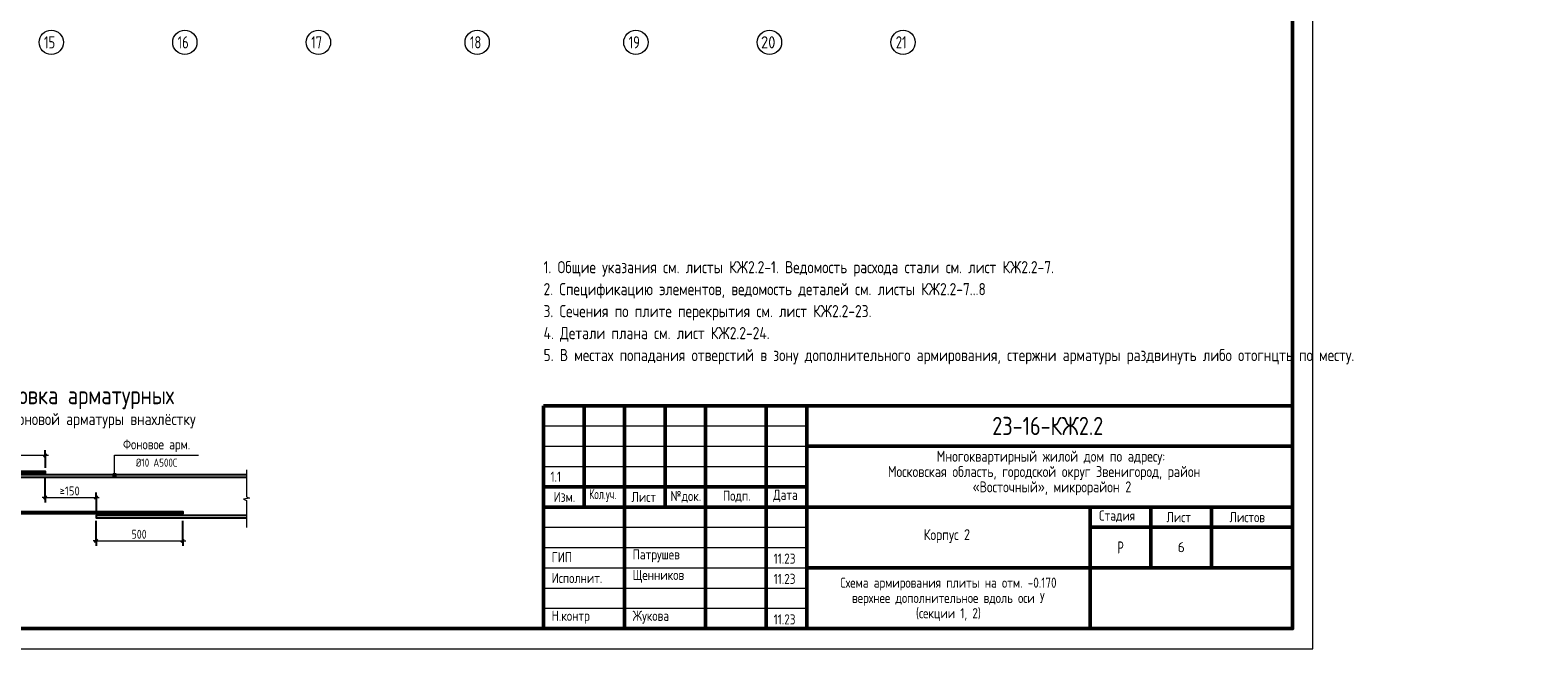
# Model space of a CAD drawing. Header units: millimetres. Extents: x 0 to 64958, y 0 to 42000.
# Tile 16 of 31: x 27719 to 64958, y 0 to 15270. Entities that reach past the tile are written whole.
import ezdxf

# ---------------------------------------------------------------- set-up
doc = ezdxf.new("R2010")
doc.units = ezdxf.units.MM
doc.linetypes.add('______5', pattern=[1100, 800, -100, 100, -100])
for name, color, linetype, lineweight in [('Standard', 7, 'Continuous', 25), ('Оси', 40, '______5', 18), ('Примечания', 7, 'Continuous', 25)]:
    doc.layers.add(name, color=color, linetype=linetype, lineweight=lineweight)
doc.styles.add('GOST 2.304-81', font='txt')
doc.styles.add('ISOCPEUR', font='txt')

msp = doc.modelspace()

# ---------------------------------------------------------------- hatches: boundary and pattern name
at = {"layer": 'Примечания', "linetype": 'Continuous', "lineweight": 13, "transparency": 33554687}
for points in [[(29757, 4294), (29847, 4294), (29840, 4316)], [(29757, 4294), (29840, 4316), (29763, 4316)], [(29763, 4271), (29847, 4294), (29757, 4294)], [(29763, 4316), (29840, 4316), (29824, 4333)], [(29763, 4316), (29824, 4333), (29779, 4333)], [(29763, 4271), (29840, 4271), (29847, 4294)], [(29779, 4255), (29840, 4271), (29763, 4271)], [(29779, 4333), (29824, 4333), (29802, 4339)], [(29779, 4255), (29824, 4255), (29840, 4271)], [(29824, 4255), (29779, 4255), (29802, 4249)]]:
    msp.add_hatch(color=7, dxfattribs=at).paths.add_polyline_path(points)

# ---------------------------------------------------------------- linework, layer by layer
at = {"layer": 'Standard', "color": 7, "linetype": 'Continuous', "lineweight": 50, "transparency": 33554687}
for p, q in [((40400, 500), (40400, 6000)), ((40400, 6000), (58900, 6000)), ((41400, 3500), (41400, 6000)), ((42400, 500), (42400, 6000)), ((43400, 3500), (43400, 6000)), ((44400, 500), (44400, 6000)), ((45900, 500), (45900, 6000)), ((46900, 500), (46900, 6000)), ((46900, 5000), (58900, 5000)), ((40400, 4000), (46900, 4000)), ((40400, 4000), (46900, 4000)), ((40400, 3500), (46900, 3500)), ((40400, 3500), (46900, 3500)), ((46900, 3500), (58900, 3500)), ((53900, 2000), (53900, 3500)), ((55400, 2000), (55400, 3500)), ((56900, 2000), (56900, 3500)), ((53900, 3000), (58900, 3000)), ((46900, 2000), (58900, 2000)), ((53900, 500), (53900, 2000)), ((53900, 500), (53900, 2000))]:
    msp.add_line(p, q, dxfattribs=at)
at = {"layer": 'Standard', "color": 7, "linetype": 'Continuous', "lineweight": 25, "transparency": 33554687}
for p, q in [((58900, 500), (58900, 6000)), ((40400, 500), (58900, 500)), ((40400, 500), (58900, 500)), ((40400, 500), (58900, 500))]:
    msp.add_line(p, q, dxfattribs=at)
at = {"layer": 'Standard', "color": 7, "linetype": 'Continuous', "lineweight": 13, "transparency": 33554687}
for p, q in [((40400, 5500), (46900, 5500)), ((40400, 5000), (46900, 5000)), ((40400, 4500), (46900, 4500)), ((40400, 3000), (46900, 3000)), ((40400, 2500), (46900, 2500)), ((40400, 2500), (46900, 2500)), ((40400, 2000), (46900, 2000)), ((40400, 2000), (46900, 2000)), ((40400, 1500), (46900, 1500)), ((40400, 1000), (46900, 1000))]:
    msp.add_line(p, q, dxfattribs=at)
msp.add_lwpolyline([(0, 0), (59400, 0), (59400, 42000), (0, 42000), (0, 0)], close=True, dxfattribs=at)
at = {"layer": 'Standard', "color": 7, "linetype": 'Continuous', "lineweight": 50, "transparency": 33554687}
msp.add_lwpolyline([(2000, 41500), (58900, 41500), (58900, 500), (2000, 500), (2000, 41500)], close=True, dxfattribs=at)
at = {"layer": 'Оси', "color": 7, "linetype": 'Continuous', "lineweight": 13, "transparency": 33554687}
for centre in [(28240, 14970), (31540, 14970), (34840, 14970), (38760, 14970), (42680, 14970), (45980, 14970), (49280, 14970)]:
    msp.add_circle(centre, 300, dxfattribs=at)
at = {"layer": 'Примечания', "color": 253, "linetype": 'Continuous', "lineweight": -3, "true_color": 0xa0a0a0, "transparency": 33554687}
for p, q in [((28094, 4780), (28094, 4905)), ((28094, 4780), (28094, 4655)), ((28094, 4780), (28094, 4464)), ((28094, 3737), (28094, 4254)), ((28094, 3737), (28094, 3862)), ((28094, 3737), (28094, 3612)), ((29349, 3737), (29349, 3862)), ((29349, 3737), (29349, 3612)), ((29349, 3737), (29349, 3369)), ((29349, 2668), (29349, 3159)), ((31489, 2668), (31489, 3159)), ((29349, 2668), (29349, 2793)), ((29349, 2668), (29349, 2543)), ((31489, 2668), (31489, 2793)), ((31489, 2668), (31489, 2543))]:
    msp.add_line(p, q, dxfattribs=at)
at = {"layer": 'Примечания', "color": 7, "linetype": 'Continuous', "lineweight": 13, "transparency": 33554687}
for p, q in [((26064, 4780), (28094, 4780)), ((28094, 4780), (28169, 4780)), ((29757, 4294), (29757, 4294)), ((29802, 4339), (29802, 4339)), ((29802, 4249), (29802, 4249)), ((29847, 4294), (29847, 4294)), ((33060, 4421), (33060, 3751)), ((28094, 3737), (28019, 3737)), ((28094, 3737), (29349, 3737)), ((29349, 3737), (29424, 3737)), ((33060, 3751), (33135, 3722)), ((33135, 3722), (32985, 3693)), ((32985, 3693), (33060, 3665)), ((33060, 3665), (33060, 2994)), ((33060, 2994), (33060, 2994)), ((29349, 2668), (29274, 2668)), ((29349, 2668), (31489, 2668)), ((31489, 2668), (31564, 2668))]:
    msp.add_line(p, q, dxfattribs=at)
at = {"layer": 'Примечания', "color": 7, "linetype": 'Continuous', "lineweight": 25, "transparency": 33554687}
for p, q in [((28057, 4742), (28132, 4817)), ((28057, 3699), (28132, 3774)), ((29312, 3699), (29387, 3774)), ((29312, 2630), (29387, 2705)), ((31452, 2630), (31527, 2705))]:
    msp.add_line(p, q, dxfattribs=at)
at = {"layer": 'Примечания', "color": 7, "linetype": 'Continuous', "lineweight": 13, "transparency": 33554687}
msp.add_lwpolyline([(29802, 4294), (29802, 4780), (31879, 4780)], dxfattribs=at)
at = {"layer": 'Примечания', "color": 7, "linetype": 'Continuous', "lineweight": 25, "transparency": 33554687}
for points in [[(24683, 4389), (28094, 4389), (28094, 4329), (24683, 4329)], [(33060, 4294), (26064, 4294), (26064, 4234), (33060, 4234)], [(24683, 3389), (31489, 3389), (31489, 3329), (24683, 3329)], [(33060, 3294), (29349, 3294), (29349, 3234), (33060, 3234)]]:
    msp.add_lwpolyline(points, dxfattribs=at)
at = {"layer": 'Примечания', "color": 7, "linetype": 'Continuous', "lineweight": 13, "transparency": 33554687}
msp.add_circle((29802, 4294), 45, dxfattribs=at)

# ---------------------------------------------------------------- texts
at = {"layer": 'Standard', "color": 7, "linetype": 'Continuous', "lineweight": 25, "transparency": 33554687}
for s, insert, char_height, width, attachment_point, style in [('\\W0.75;21', (49100, 14820), 300, 472.27, 7, 'ISOCPEUR'), ('Многоквартирный\\~жилой\\~дом\\~по\\~адресу:\\~', (50110, 4545), 270, 5717.07, 7, 'GOST 2.304-81'), ('Московская\\~область,\\~городской\\~округ\\~Звенигород,\\~район\\~', (48904, 4167), 270, 8136.21, 7, 'GOST 2.304-81'), ('\\A1;{\\fGOST 2.304-81|i0|b0;\\H250.000000;\\W1.000000;\\C7;1.1}\\P', (40702, 4375), 250, 395.83, 2, 'GOST 2.304-81'), ('«Восточный»,\\~микрорайон\\~2', (50997, 3789), 270, 3952.82, 7, 'GOST 2.304-81'), ('Изм.', (40648, 3625), 250, 631.15, 7, 'GOST 2.304-81'), ('\\W0.83;Кол.уч.', (41527, 3625), 250, 799.96, 7, 'GOST 2.304-81'), ('Лист', (42571, 3625), 250, 782.23, 7, 'GOST 2.304-81'), ('№док.', (43535, 3607), 250, 853.39, 7, 'GOST 2.304-81'), ('Подп.', (44831, 3614), 250, 764.53, 7, 'GOST 2.304-81'), ('Дата', (46073, 3625), 250, 782.22, 7, 'GOST 2.304-81'), ('Стадия', (54121, 3125), 250, 1031.11, 7, 'GOST 2.304-81'), ('Лист', (55784, 3125), 250, 782.22, 7, 'GOST 2.304-81'), ('Листов', (57343, 3125), 250, 1066.5, 7, 'GOST 2.304-81'), ('Корпус\\~2', (49788, 2610), 270, 1362.87, 7, 'GOST 2.304-81'), ('\\W0.77;Р', (54577, 2350), 300, 262.92, 7, 'GOST 2.304-81'), ('ГИП', (40600, 2137), 250, 586.8, 7, 'GOST 2.304-81'), ('Патрушев', (42600, 2137), 250, 1386.36, 7, 'GOST 2.304-81'), ('11.23', (46083, 2101), 250, 693.37, 7, 'GOST 2.304-81'), ('Исполнит.', (40600, 1622), 250, 1386.36, 7, 'GOST 2.304-81'), ('Щенников', (42600, 1631), 250, 1333.08, 7, 'GOST 2.304-81'), ('11.23', (46083, 1601), 250, 693.37, 7, 'GOST 2.304-81'), ('Н.контр', (40600, 622), 250, 1102.08, 7, 'GOST 2.304-81'), ('Жукова', (42600, 622), 250, 1031.11, 7, 'GOST 2.304-81'), ('11.23', (46083, 601), 250, 693.37, 7, 'GOST 2.304-81')]:
    msp.add_mtext(s, dxfattribs=dict(at, insert=insert, char_height=char_height, width=width, attachment_point=attachment_point, style=style))
at = {"layer": 'Standard', "color": 7, "linetype": 'Continuous', "lineweight": 13, "transparency": 33554687, "insert": (40400, 9570), "char_height": 300, "width": 24680.25, "attachment_point": 1, "line_spacing_factor": 1.084337}
msp.add_mtext('\\A1;{\\fGOST 2.304-81|i0|b0;\\H300.000000;\\W1.000000;\\C7;1. Общие указания см. листы КЖ2.2-1. Ведомость расхода стали см. лист КЖ2.2-7.}\\P{\\fGOST 2.304-81|i0|b0;\\H300.000000;\\W1.000000;\\C7;2. Спецификацию элементов, ведомость деталей см. листы КЖ2.2-7...8}\\P{\\fGOST 2.304-81|i0|b0;\\H300.000000;\\W1.000000;\\C7;3. Сечения по плите перекрытия см. лист КЖ2.2-23.}\\P{\\fGOST 2.304-81|i0|b0;\\H300.000000;\\W1.000000;\\C7;4. Детали плана см. лист КЖ2.2-24.}\\P{\\fGOST 2.304-81|i0|b0;\\H300.000000;\\W1.000000;\\C7;5. В местах попадания отверстий в зону дополнительного армирования, стержни арматуры раздвинуть либо отогнцть по месту.}\\P', dxfattribs=at)
at = {"layer": 'Standard', "color": 7, "linetype": 'Continuous', "lineweight": 50, "transparency": 33554687, "insert": (51483, 5275), "char_height": 450, "width": 3070.53, "attachment_point": 7, "style": 'GOST 2.304-81'}
msp.add_mtext('23-16-КЖ2.2', dxfattribs=at)
at = {"layer": 'Standard', "color": 7, "linetype": 'Continuous', "lineweight": 13, "transparency": 33554687, "insert": (56150, 2510), "char_height": 250, "width": 272.22, "attachment_point": 5, "style": 'ISOCPEUR'}
msp.add_mtext('\\A1;{\\fISOCPEUR|i0|b0;\\H250.000000;\\W1.000000;\\C7;6}\\P', dxfattribs=at)
at = {"layer": 'Standard', "color": 7, "linetype": 'Continuous', "lineweight": 25, "transparency": 33554687, "insert": (50400, 1758), "char_height": 250, "width": 6391.88, "attachment_point": 2, "line_spacing_factor": 0.903614}
msp.add_mtext('\\A1;{\\fGOST 2.304-81|i0|b0;\\H250.000000;\\W1.000000;\\C7;Схема армирования плиты на отм. -0.170}\\P{\\fGOST 2.304-81|i0|b0;\\H250.000000;\\W1.000000;\\C7;верхнее дополнительное вдоль оси У}\\P{\\fGOST 2.304-81|i0|b0;\\H250.000000;\\W1.000000;\\C7;(секции 1, 2)}\\P', dxfattribs=at)
at = {"layer": 'Оси', "color": 7, "linetype": 'Continuous', "lineweight": 25, "transparency": 33554687, "char_height": 300, "attachment_point": 7, "style": 'ISOCPEUR'}
for s, insert, width in [('\\W0.75;15', (28060, 14820), 472.28), ('\\W0.75;16', (31360, 14820), 472.28), ('\\W0.75;17', (34660, 14820), 472.28), ('\\W0.75;18', (38580, 14820), 472.29), ('\\W0.75;19', (42500, 14820), 472.27), ('\\W0.87;20', (45770, 14820), 550.8)]:
    msp.add_mtext(s, dxfattribs=dict(at, insert=insert, width=width))
at = {"layer": 'Примечания', "color": 7, "linetype": 'Continuous', "lineweight": 50, "transparency": 33554687, "attachment_point": 7, "style": 'GOST 2.304-81'}
for s, insert, char_height, width in [('Стыковка\\~арматурных', (26336, 5915), 450, 5309.46), ('стержней\\~фоновой\\~арматуры\\~внахлёстку', (25673, 5440), 300, 6502.98)]:
    msp.add_mtext(s, dxfattribs=dict(at, insert=insert, char_height=char_height, width=width))
at = {"layer": 'Примечания', "color": 7, "linetype": 'Continuous', "lineweight": 25, "transparency": 33554687, "attachment_point": 7}
for s, insert, char_height, width, style in [('Фоновое\\~арм.', (30012, 4855), 250, 1812.59, 'GOST 2.304-81'), ('Ø10\\~А500С', (30329, 4495), 200, 1153.95, 'GOST 2.304-81'), ('\\W0.87;≥150', (28447, 3787), 220, 666.9, 'ISOCPEUR'), ('500', (30224, 2718), 220, 516.38, 'GOST 2.304-81')]:
    msp.add_mtext(s, dxfattribs=dict(at, insert=insert, char_height=char_height, width=width, style=style))

doc.saveas('drawing.dxf')
